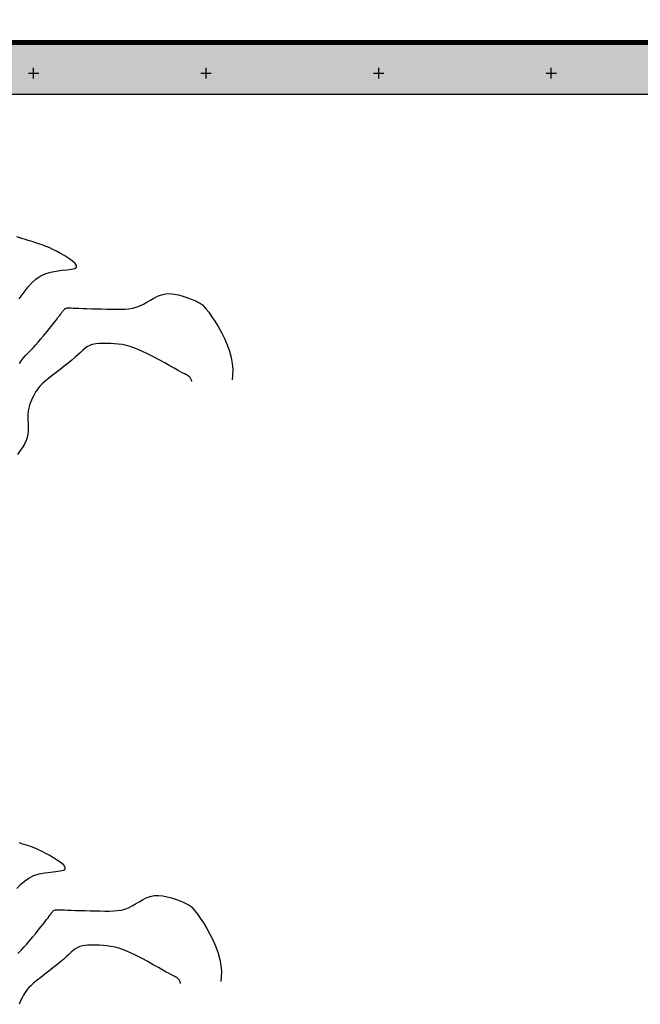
# Model space of a CAD drawing. Extents: x 10527 to 38813, y 13847 to 37526.
# Tile 93 of 256: x 35899 to 36079, y 35818 to 36104. Entities that reach past the tile are written whole.
import ezdxf

# ---------------------------------------------------------------- set-up
doc = ezdxf.new("R2010")
doc.units = 0
doc.header["$LTSCALE"] = 0.5
doc.header["$MEASUREMENT"] = 0
doc.linetypes.add('CONTI', pattern=[0])
doc.layers.add('(032) Горизонтали утолщенные', color=32, linetype='Continuous', lineweight=30)
doc.layers.add('.', color=7, linetype='Continuous', lineweight=15)
for name, color, linetype in [('GORIZDEFAULT', 32, 'CONTI'), ('SETKR', 2, 'CONTI'), ('ХХХ автодор (К)', 7, 'ИК_Водопровод -------в--------'), ('ХХХ оформление', 7, 'ИК_Водопровод -------в--------')]:
    doc.layers.add(name, color=color, linetype=linetype)
doc.styles.get("Standard").update_dxf_attribs({"font": 'times.ttf'})
doc.linetypes.add('ИК_Водопровод -------в--------', pattern='A,9,-0.6,["В",Standard,S=1.2,R=0,X=0,Y=-0.6],-1.2', length=10.8)

# ---------------------------------------------------------------- blocks, each defined once
blk = doc.blocks.new('BL_333')
at = {"color": 0}
for p, q in [((-1.5, 0), (1.5, 0)), ((0, -1.5), (0, 1.5))]:
    blk.add_line(p, q, dxfattribs=at)
blk = doc.blocks.new('gergrgrre')
at = {"layer": 'SETKR', "color": 92}
for p in [(360750, 4200200), (360800, 4200200), (360850, 4200200), (360900, 4200200)]:
    blk.add_blockref('BL_333', p, dxfattribs=at)

msp = doc.modelspace()

# ---------------------------------------------------------------- hatches: boundary and pattern name
at = {"layer": '.', "ltscale": 0.149071}
h = msp.add_hatch(color=256, dxfattribs=at)
h.dxf.hatch_style = 1
h.set_gradient(color1=(255, 255, 255), tint=1)
h.paths.add_polyline_path([(35043.297, 36082.013), (36343.297, 36082.013), (36343.297, 37217.013), (35043.297, 37217.013)])
h.paths.add_polyline_path([(35058.297, 37202.013), (36328.297, 37202.013), (36328.297, 36097.013), (35058.297, 36097.013)], flags=16)

# ---------------------------------------------------------------- linework, layer by layer
at = {"layer": '(032) Горизонтали утолщенные', "color": 32}
for points in [[(35898.976, 36004.084, -7), (35899.586, 36004.954, -7), (35900.156, 36005.694, -7), (35900.696, 36006.324, -7), (35901.226, 36006.894, -7), (35901.766, 36007.444, -7), (35902.326, 36008.014, -7), (35902.946, 36008.634, -7), (35903.616, 36009.354, -7), (35904.376, 36010.204, -7), (35905.176, 36011.144, -7), (35906.016, 36012.154, -7), (35906.856, 36013.174, -7), (35907.666, 36014.184, -7), (35908.416, 36015.134, -7), (35909.086, 36015.984, -7), (35909.656, 36016.714, -7), (35910.126, 36017.324, -7), (35910.516, 36017.834, -7), (35910.836, 36018.254, -7), (35911.086, 36018.594, -7), (35911.296, 36018.884, -7), (35911.476, 36019.134, -7), (35911.626, 36019.344, -7), (35911.776, 36019.534, -7), (35911.906, 36019.694, -7), (35912.046, 36019.824, -7), (35912.196, 36019.934, -7), (35912.366, 36020.024, -7), (35912.566, 36020.084, -7), (35912.806, 36020.124, -7), (35913.096, 36020.144, -7), (35913.466, 36020.144, -7), (35913.946, 36020.134, -7), (35914.536, 36020.104, -7), (35915.276, 36020.074, -7), (35916.186, 36020.034, -7), (35917.276, 36019.994, -7), (35918.506, 36019.954, -7), (35919.856, 36019.914, -7), (35921.286, 36019.874, -7), (35922.746, 36019.844, -7), (35924.196, 36019.804, -7), (35925.616, 36019.774, -7), (35926.966, 36019.754, -7), (35928.246, 36019.744, -7), (35929.456, 36019.784, -7), (35930.616, 36019.884, -7), (35931.736, 36020.054, -7), (35932.806, 36020.324, -7), (35933.846, 36020.714, -7), (35934.866, 36021.214, -7), (35935.876, 36021.804, -7), (35936.896, 36022.414, -7), (35937.926, 36023.014, -7), (35938.986, 36023.554, -7), (35940.096, 36023.974, -7), (35941.266, 36024.224, -7), (35942.496, 36024.284, -7), (35943.766, 36024.164, -7), (35945.046, 36023.914, -7), (35946.286, 36023.564, -7), (35947.456, 36023.174, -7), (35948.526, 36022.764, -7), (35949.466, 36022.384, -7), (35950.236, 36022.064, -7), (35950.886, 36021.754, -7), (35951.446, 36021.424, -7), (35951.976, 36021.024, -7), (35952.516, 36020.494, -7), (35953.106, 36019.794, -7), (35953.796, 36018.874, -7), (35954.616, 36017.704, -7), (35955.536, 36016.314, -7), (35956.496, 36014.744, -7), (35957.456, 36013.044, -7), (35958.376, 36011.254, -7), (35959.186, 36009.414, -7), (35959.846, 36007.574, -7), (35960.316, 36005.764, -7), (35960.616, 36004.004, -7), (35960.746, 36002.284, -7), (35960.726, 36000.604, -7), (35960.611, 35999.35, -7)], [(35898.48, 35833.18, -7), (35899.04, 35833.75, -7), (35899.66, 35834.37, -7), (35900.33, 35835.09, -7), (35901.09, 35835.94, -7), (35901.89, 35836.88, -7), (35902.73, 35837.89, -7), (35903.57, 35838.91, -7), (35904.38, 35839.92, -7), (35905.13, 35840.87, -7), (35905.8, 35841.72, -7), (35906.37, 35842.45, -7), (35906.84, 35843.06, -7), (35907.23, 35843.57, -7), (35907.55, 35843.99, -7), (35907.8, 35844.33, -7), (35908.01, 35844.62, -7), (35908.19, 35844.87, -7), (35908.34, 35845.08, -7), (35908.49, 35845.27, -7), (35908.62, 35845.43, -7), (35908.76, 35845.56, -7), (35908.91, 35845.67, -7), (35909.08, 35845.76, -7), (35909.28, 35845.82, -7), (35909.52, 35845.86, -7), (35909.81, 35845.88, -7), (35910.18, 35845.88, -7), (35910.66, 35845.87, -7), (35911.25, 35845.84, -7), (35911.99, 35845.81, -7), (35912.9, 35845.77, -7), (35913.99, 35845.73, -7), (35915.22, 35845.69, -7), (35916.57, 35845.65, -7), (35918, 35845.61, -7), (35919.46, 35845.58, -7), (35920.91, 35845.54, -7), (35922.33, 35845.51, -7), (35923.68, 35845.49, -7), (35924.96, 35845.48, -7), (35926.17, 35845.52, -7), (35927.33, 35845.62, -7), (35928.45, 35845.79, -7), (35929.52, 35846.06, -7), (35930.56, 35846.45, -7), (35931.58, 35846.95, -7), (35932.59, 35847.54, -7), (35933.61, 35848.15, -7), (35934.64, 35848.75, -7), (35935.7, 35849.29, -7), (35936.81, 35849.71, -7), (35937.98, 35849.96, -7), (35939.21, 35850.02, -7), (35940.48, 35849.9, -7), (35941.76, 35849.65, -7), (35943, 35849.3, -7), (35944.17, 35848.91, -7), (35945.24, 35848.5, -7), (35946.18, 35848.12, -7), (35946.95, 35847.8, -7), (35947.6, 35847.49, -7), (35948.16, 35847.16, -7), (35948.69, 35846.76, -7), (35949.23, 35846.23, -7), (35949.82, 35845.53, -7), (35950.51, 35844.61, -7), (35951.33, 35843.44, -7), (35952.25, 35842.05, -7), (35953.21, 35840.48, -7), (35954.17, 35838.78, -7), (35955.09, 35836.99, -7), (35955.9, 35835.15, -7), (35956.56, 35833.31, -7), (35957.03, 35831.5, -7), (35957.33, 35829.74, -7), (35957.46, 35828.02, -7), (35957.44, 35826.34, -7), (35957.325, 35825.086, -7)]]:
    msp.add_polyline3d(points, dxfattribs=at)
at = {"layer": 'GORIZDEFAULT', "color": 32}
for points in [[(35898.906, 36022.754, -6), (35899.726, 36023.924, -6), (35900.586, 36025.114, -6), (35901.516, 36026.294, -6), (35902.536, 36027.414, -6), (35903.676, 36028.434, -6), (35904.946, 36029.314, -6), (35906.376, 36030.014, -6), (35907.966, 36030.514, -6), (35909.626, 36030.834, -6), (35911.266, 36031.054, -6), (35912.776, 36031.214, -6), (35914.056, 36031.374, -6), (35914.996, 36031.594, -6), (35915.506, 36031.924, -6), (35915.506, 36032.404, -6), (35915.066, 36033.004, -6), (35914.286, 36033.694, -6), (35913.256, 36034.434, -6), (35912.086, 36035.184, -6), (35910.866, 36035.894, -6), (35909.696, 36036.534, -6), (35908.656, 36037.074, -6), (35907.746, 36037.504, -6), (35906.946, 36037.864, -6), (35906.216, 36038.164, -6), (35905.546, 36038.414, -6), (35904.896, 36038.634, -6), (35904.266, 36038.834, -6), (35903.616, 36039.034, -6), (35902.946, 36039.244, -6), (35902.246, 36039.464, -6), (35901.516, 36039.684, -6), (35900.756, 36039.924, -6), (35899.946, 36040.164, -6), (35899.096, 36040.424, -6), (35898.206, 36040.704, -6)], [(35948.886, 35998.814, -8), (35948.866, 35998.954, -8), (35948.836, 35999.104, -8), (35948.786, 35999.254, -8), (35948.716, 35999.434, -8), (35948.636, 35999.614, -8), (35948.526, 35999.794, -8), (35948.386, 35999.974, -8), (35948.226, 36000.144, -8), (35948.036, 36000.314, -8), (35947.816, 36000.484, -8), (35947.566, 36000.634, -8), (35947.246, 36000.814, -8), (35946.836, 36001.024, -8), (35946.316, 36001.284, -8), (35945.646, 36001.634, -8), (35944.796, 36002.094, -8), (35943.746, 36002.674, -8), (35942.486, 36003.394, -8), (35941.036, 36004.214, -8), (35939.456, 36005.094, -8), (35937.796, 36005.994, -8), (35936.106, 36006.864, -8), (35934.446, 36007.664, -8), (35932.846, 36008.334, -8), (35931.366, 36008.864, -8), (35930.006, 36009.244, -8), (35928.736, 36009.514, -8), (35927.566, 36009.684, -8), (35926.476, 36009.784, -8), (35925.466, 36009.844, -8), (35924.506, 36009.864, -8), (35923.606, 36009.884, -8), (35922.756, 36009.884, -8), (35921.946, 36009.854, -8), (35921.186, 36009.784, -8), (35920.466, 36009.664, -8), (35919.786, 36009.474, -8), (35919.136, 36009.204, -8), (35918.516, 36008.844, -8), (35917.906, 36008.404, -8), (35917.276, 36007.874, -8), (35916.616, 36007.274, -8), (35915.886, 36006.594, -8), (35915.076, 36005.854, -8), (35914.146, 36005.044, -8), (35913.096, 36004.174, -8), (35911.956, 36003.274, -8), (35910.766, 36002.354, -8), (35909.576, 36001.444, -8), (35908.416, 36000.544, -8), (35907.356, 35999.704, -8), (35906.416, 35998.924, -8), (35905.636, 35998.214, -8), (35905.006, 35997.584, -8), (35904.486, 35997.004, -8), (35904.066, 35996.444, -8), (35903.706, 35995.904, -8), (35903.396, 35995.344, -8), (35903.086, 35994.764, -8), (35902.776, 35994.134, -8), (35902.456, 35993.464, -8), (35902.156, 35992.744, -8), (35901.886, 35991.984, -8), (35901.656, 35991.174, -8), (35901.476, 35990.324, -8), (35901.376, 35989.424, -8), (35901.356, 35988.484, -8), (35901.386, 35987.514, -8), (35901.446, 35986.534, -8), (35901.486, 35985.544, -8), (35901.486, 35984.554, -8), (35901.416, 35983.584, -8), (35901.236, 35982.644, -8), (35900.926, 35981.744, -8), (35900.476, 35980.834, -8), (35899.896, 35979.894, -8), (35899.196, 35978.874, -8), (35898.376, 35977.734, -8)], [(35898.23, 35852.03, -6), (35899.25, 35853.15, -6), (35900.39, 35854.17, -6), (35901.66, 35855.05, -6), (35903.09, 35855.75, -6), (35904.68, 35856.25, -6), (35906.34, 35856.57, -6), (35907.98, 35856.79, -6), (35909.49, 35856.95, -6), (35910.77, 35857.11, -6), (35911.71, 35857.33, -6), (35912.22, 35857.66, -6), (35912.22, 35858.14, -6), (35911.78, 35858.74, -6), (35911, 35859.43, -6), (35909.97, 35860.17, -6), (35908.8, 35860.92, -6), (35907.58, 35861.63, -6), (35906.41, 35862.27, -6), (35905.37, 35862.81, -6), (35904.46, 35863.24, -6), (35903.66, 35863.6, -6), (35902.93, 35863.9, -6), (35902.26, 35864.15, -6), (35901.61, 35864.37, -6), (35900.98, 35864.57, -6), (35900.33, 35864.77, -6), (35899.66, 35864.98, -6), (35898.96, 35865.2, -6)], [(35945.6, 35824.55, -8), (35945.58, 35824.69, -8), (35945.55, 35824.84, -8), (35945.5, 35824.99, -8), (35945.43, 35825.17, -8), (35945.35, 35825.35, -8), (35945.24, 35825.53, -8), (35945.1, 35825.71, -8), (35944.94, 35825.88, -8), (35944.75, 35826.05, -8), (35944.53, 35826.22, -8), (35944.28, 35826.37, -8), (35943.96, 35826.55, -8), (35943.55, 35826.76, -8), (35943.03, 35827.02, -8), (35942.36, 35827.37, -8), (35941.51, 35827.83, -8), (35940.46, 35828.41, -8), (35939.2, 35829.13, -8), (35937.75, 35829.95, -8), (35936.17, 35830.83, -8), (35934.51, 35831.73, -8), (35932.82, 35832.6, -8), (35931.16, 35833.4, -8), (35929.56, 35834.07, -8), (35928.08, 35834.6, -8), (35926.72, 35834.98, -8), (35925.45, 35835.25, -8), (35924.28, 35835.42, -8), (35923.19, 35835.52, -8), (35922.18, 35835.58, -8), (35921.22, 35835.6, -8), (35920.32, 35835.62, -8), (35919.47, 35835.62, -8), (35918.66, 35835.59, -8), (35917.9, 35835.52, -8), (35917.18, 35835.4, -8), (35916.5, 35835.21, -8), (35915.85, 35834.94, -8), (35915.23, 35834.58, -8), (35914.62, 35834.14, -8), (35913.99, 35833.61, -8), (35913.33, 35833.01, -8), (35912.6, 35832.33, -8), (35911.79, 35831.59, -8), (35910.86, 35830.78, -8), (35909.81, 35829.91, -8), (35908.67, 35829.01, -8), (35907.48, 35828.09, -8), (35906.29, 35827.18, -8), (35905.13, 35826.28, -8), (35904.07, 35825.44, -8), (35903.13, 35824.66, -8), (35902.35, 35823.95, -8), (35901.72, 35823.32, -8), (35901.2, 35822.74, -8), (35900.78, 35822.18, -8), (35900.42, 35821.64, -8), (35900.11, 35821.08, -8), (35899.8, 35820.5, -8), (35899.49, 35819.87, -8), (35899.17, 35819.2, -8), (35898.87, 35818.48, -8)]]:
    msp.add_polyline3d(points, dxfattribs=at)
at = {"layer": 'ХХХ автодор (К)', "linetype": 'ByBlock', "ltscale": 2, "elevation": 533.015}
msp.add_lwpolyline([(35043.297, 36082.013), (36343.297, 36082.013), (36343.297, 37217.013), (35043.297, 37217.013)], close=True, dxfattribs=at)
msp.add_lwpolyline([(35043.297, 36082.013), (36343.297, 36082.013), (36343.297, 37217.013), (35043.297, 37217.013)], close=True, dxfattribs=at)
at = {"layer": 'ХХХ оформление', "color": 12, "linetype": 'ByBlock', "ltscale": 1000, "const_width": 1.5, "elevation": 533.015}
msp.add_lwpolyline([(35058.297, 36097.013), (36328.297, 36097.013), (36328.297, 37202.013), (35058.297, 37202.013)], close=True, dxfattribs=at)
msp.add_lwpolyline([(35058.297, 36097.013), (36328.297, 36097.013), (36328.297, 37202.013), (35058.297, 37202.013)], close=True, dxfattribs=at)

# ---------------------------------------------------------------- block references
at = {"linetype": 'Continuous'}
msp.add_blockref('gergrgrre', (-324846.944, -4164111.878), dxfattribs=at)

doc.saveas('drawing.dxf')
